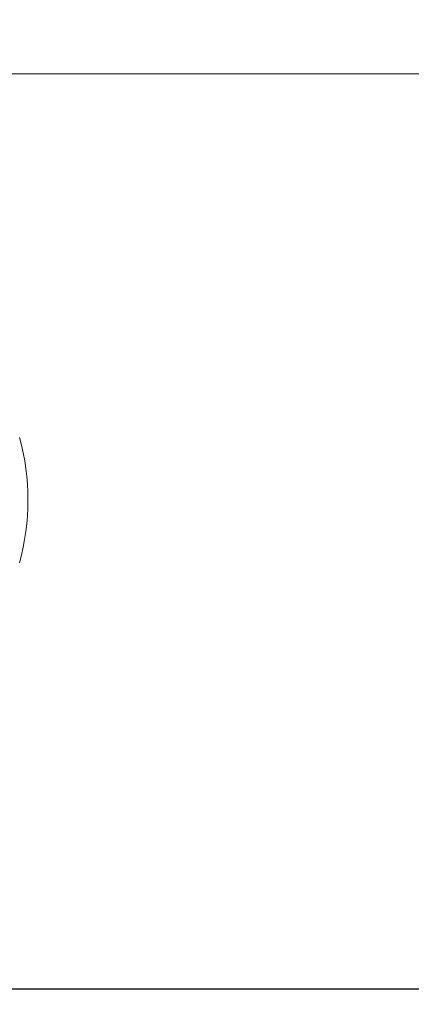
# Model space of a CAD drawing. Header units: millimetres. Extents: x -2074 to 12588, y -3630 to 101167.
# Tile 151 of 256: x 3108.27 to 3112.85, y 1357.06 to 1368.57. Entities that reach past the tile are written whole.
import ezdxf

# ---------------------------------------------------------------- set-up
doc = ezdxf.new("R2010")
doc.units = ezdxf.units.MM
for name, color, linetype, lineweight in [('SelinAr_BUD_wymiary', 7, 'Continuous', 18), ('SelinAr_BUD_ściany', 7, 'Continuous', 25), ('SelinAr_WYP_armatura', 8, 'Continuous', 18)]:
    doc.layers.add(name, color=color, linetype=linetype, lineweight=lineweight)
doc.styles.add('style1', font='romans.shx', dxfattribs={"width": 0.6})
doc.dimstyles.new('ISO-25 Ania', dxfattribs={"dimtxt": 10, "dimasz": 5, "dimexe": 5, "dimexo": 0.625, "dimtad": 0, "dimrnd": 0.01, "dimtxsty": 'style1', "dimblk": 'ARCHTICK', "dimcen": 5, "dimdle": 5, "dimadec": 0, "dimazin": 0, "dimtfac": 1, "dimtmove": 0, "dimatfit": 3, "dimldrblk": 'ARCHTICK', "dimfxl": 0, "dimarcsym": 0})

# ---------------------------------------------------------------- blocks, each defined once
blk = doc.blocks.new('ORAS_ELECTRA')
blk.add_arc((0.9, -0.215), 2.807, 344.8647, 15.1366)
blk = doc.blocks.new('ROCA DAMA_60x32')
blk.add_line((-23, -10.7), (23, -10.7))
blk.add_lwpolyline([(-30, -1.5, -0.414214), (-28.5, 0), (28.5, 0, -0.414214), (30, -1.5), (30, -27, -0.414214), (25, -32), (-25, -32, -0.414214), (-30, -27), (-30, -1.5)], format="xyb")
blk.add_blockref('ORAS_ELECTRA', (0, -5.502))
blk = doc.blocks.new('_ArchTick')
at = {"color": 0, "linetype": 'ByBlock', "const_width": 0.15}
blk.add_lwpolyline([(-0.5, -0.5), (0.5, 0.5)], dxfattribs=at)
blk = doc.blocks.new('*D792')
at = {"layer": 'Defpoints', "color": 0}
for p in [(3052.157, 1357.241), (3079.657, 1344.741), (3197.357, 1344.741)]:
    blk.add_point(p, dxfattribs=at)
at = {"layer": 'SelinAr_BUD_wymiary', "color": 0, "lineweight": -2}
for p, q in [((3079.657, 1362.241), (3079.657, 1339.741)), ((3055.862, 1358.13), (3055.862, 1359.38)), ((3079.657, 1350.991), (3055.862, 1358.13)), ((3069.657, 1357.241), (3084.657, 1357.241)), ((3089.657, 1344.741), (3074.657, 1344.741))]:
    blk.add_line(p, q, dxfattribs=at)
at = {"layer": 'SelinAr_BUD_wymiary', "color": 0, "lineweight": -2, "xscale": 5, "yscale": 5, "zscale": 5}
for p, rotation in [((3079.657, 1357.241), 90), ((3079.657, 1344.741), 270)]:
    blk.add_blockref('_ArchTick', p, dxfattribs=dict(at, rotation=rotation))
at = {"layer": 'SelinAr_BUD_wymiary', "color": 0, "insert": (3055.862, 1368.719), "char_height": 10, "attachment_point": 5, "rotation": 90, "style": 'style1'}
blk.add_mtext('12,5', dxfattribs=at)

msp = doc.modelspace()

# ---------------------------------------------------------------- linework, layer by layer
at = {"layer": 'SelinAr_BUD_ściany'}
msp.add_lwpolyline([(3197.357, 1344.741), (2979.357, 1344.741), (2979.357, 1357.241), (3042.157, 1357.241), (3042.157, 1402.241), (3052.157, 1402.241), (3052.157, 1357.241), (3157.157, 1357.241), (3157.157, 1620.241)], dxfattribs=at)

# ---------------------------------------------------------------- block references
at = {"layer": 'SelinAr_WYP_armatura', "color": 211, "linetype": 'Continuous', "lineweight": 13, "xscale": -1, "rotation": 180}
msp.add_blockref('ROCA DAMA_60x32', (3104.656, 1357.241), dxfattribs=at)

# ---------------------------------------------------------------- dimensions: what is measured, and where the dimension line sits
at = {"layer": 'SelinAr_BUD_wymiary'}
dim = msp.add_linear_dim(base=(3079.657, 1344.741), p1=(3052.157, 1357.241), p2=(3197.357, 1344.741), angle=90, dimstyle='ISO-25 Ania', override={"dimtmove": 1, "dimfxl": 10, "dimarcsym": 2}, dxfattribs=at)
dim.commit()
dim.dimension.update_dxf_attribs({"geometry": '*D792', "text_midpoint": (3055.862, 1360.005)})

doc.saveas('drawing.dxf')
